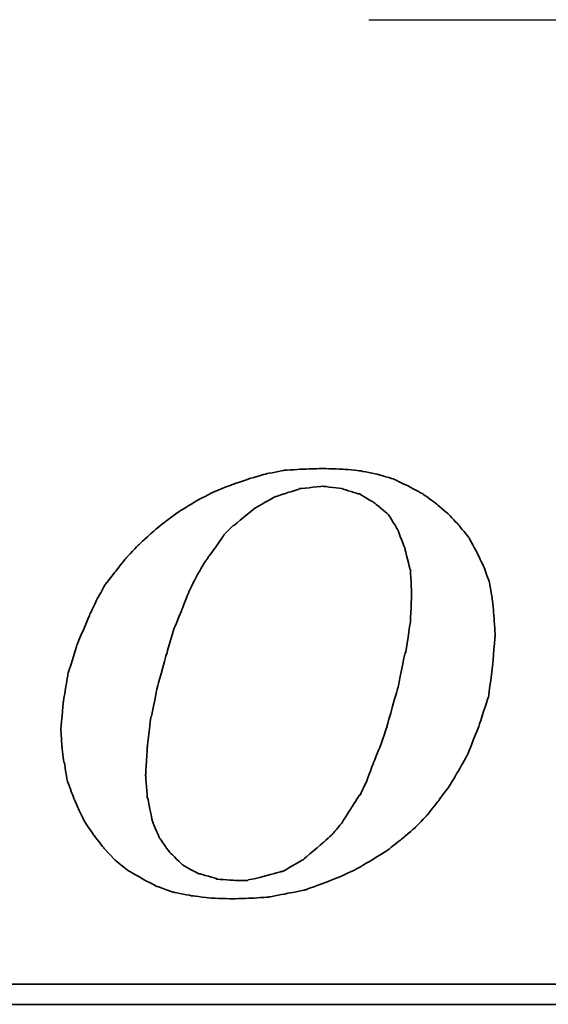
# Model space of a CAD drawing. Header units: millimetres. Extents: x 1805 to 4914, y -1594 to 860.
# Tile 37 of 256: x 2235 to 2241, y -1564 to -1553. Entities that reach past the tile are written whole.
import ezdxf

# ---------------------------------------------------------------- set-up
doc = ezdxf.new("R2010")
doc.units = ezdxf.units.MM
doc.layers.get('0').update_dxf_attribs({"linetype": 'CONTINUOUS'})
doc.layers.add('DIM', color=4, linetype='CONTINUOUS')
doc.layers.add('layer 1', color=7, linetype='CONTINUOUS')

# ---------------------------------------------------------------- blocks, each defined once
blk = doc.blocks.new('TBI MOTION logo(完整正式版)')
at = {"layer": 'layer 1', "color": 22, "lineweight": 35}
for points, knots in [([(-11.34375, -6.98375), (-11.34375, -6.98375), (-10.91375, -7.43875), (-10.91375, -7.43875), (-10.91375, -7.43875), (-10.91375, -7.43875), (-10.38625, -7.87125), (-10.38625, -7.87125), (-10.38625, -7.87125), (-10.38625, -7.87125), (-9.81125, -8.20375), (-9.81125, -8.20375), (-9.81125, -8.20375), (-9.81125, -8.20375), (-9.21125, -8.51875), (-9.21125, -8.51875), (-9.21125, -8.51875), (-9.21125, -8.51875), (-8.51625, -8.75875), (-8.51625, -8.75875), (-8.51625, -8.75875), (-8.51625, -8.75875), (-7.77125, -8.90375), (-7.77125, -8.90375), (-7.77125, -8.90375), (-7.77125, -8.90375), (-6.97875, -8.99875), (-6.97875, -8.99875), (-6.97875, -8.99875), (-6.97875, -8.99875), (-6.14125, -9.02375), (-6.14125, -9.02375), (-6.14125, -9.02375), (-6.14125, -9.02375), (-5.37125, -8.99875), (-5.37125, -8.99875), (-5.37125, -8.99875), (-5.37125, -8.99875), (-4.65375, -8.94875), (-4.65375, -8.94875), (-4.65375, -8.94875), (-4.65375, -8.94875), (-3.93375, -8.80625), (-3.93375, -8.80625), (-3.93375, -8.80625), (-3.93375, -8.80625), (-3.21375, -8.66375), (-3.21375, -8.66375), (-3.21375, -8.66375), (-3.21375, -8.66375), (-2.49375, -8.39875), (-2.49375, -8.39875), (-2.49375, -8.39875), (-2.49375, -8.39875), (-1.79875, -8.13375), (-1.79875, -8.13375), (-1.79875, -8.13375), (-1.79875, -8.13375), (-1.17375, -7.84375), (-1.17375, -7.84375), (-1.17375, -7.84375), (-1.17375, -7.84375), (-0.52375, -7.46375), (-0.52375, -7.46375), (-0.52375, -7.46375), (-0.52375, -7.46375), (0.10124, -7.07875), (0.10124, -7.07875), (0.10124, -7.07875), (0.10124, -7.07875), (0.67625, -6.62375), (0.67625, -6.62375), (0.67625, -6.62375), (0.67625, -6.62375), (1.24874, -6.14375), (1.24874, -6.14375), (1.24874, -6.14375), (1.24874, -6.14375), (1.72874, -5.64125), (1.72874, -5.64125), (1.72874, -5.64125), (1.72874, -5.64125), (2.18624, -5.06375), (2.18624, -5.06375), (2.18624, -5.06375), (2.18624, -5.06375), (2.61625, -4.48874), (2.61625, -4.48874), (2.61625, -4.48874), (2.61625, -4.48874), (3.00125, -3.83874), (3.00125, -3.83874), (3.00125, -3.83874), (3.00125, -3.83874), (3.36124, -3.21374), (3.36124, -3.21374), (3.36124, -3.21374), (3.36124, -3.21374), (3.84374, -1.99125), (3.84374, -1.99125), (3.84374, -1.99125), (3.84374, -1.99125), (4.22625, -0.81875), (4.22625, -0.81875), (4.22625, -0.81875), (4.22625, -0.81875), (4.39125, 0.45624), (4.39125, 0.45624), (4.39125, 0.45624), (4.39125, 0.45624), (4.48874, 1.70124), (4.48874, 1.70124), (4.48874, 1.70124), (4.48874, 1.70124), (4.43874, 2.44625), (4.43874, 2.44625), (4.43874, 2.44625), (4.43874, 2.44625), (4.36874, 3.14125), (4.36874, 3.14125), (4.36874, 3.14125), (4.36874, 3.14125), (4.25125, 3.81125), (4.25125, 3.81125), (4.25125, 3.81125), (4.25125, 3.81125), (4.03124, 4.41125), (4.03124, 4.41125), (4.03124, 4.41125), (4.03124, 4.41125), (3.74374, 5.01125), (3.74374, 5.01125), (3.74374, 5.01125), (3.74374, 5.01125), (3.43124, 5.58875), (3.43124, 5.58875), (3.43124, 5.58875), (3.43124, 5.58875), (3.02625, 6.09125), (3.02625, 6.09125), (3.02625, 6.09125), (3.02625, 6.09125), (2.59374, 6.54875), (2.59374, 6.54875), (2.59374, 6.54875), (2.59374, 6.54875), (2.09124, 6.98125), (2.09124, 6.98125), (2.09124, 6.98125), (2.09124, 6.98125), (1.56124, 7.36625), (1.56124, 7.36625), (1.56124, 7.36625), (1.56124, 7.36625), (0.98624, 7.67625), (0.98624, 7.67625), (0.98624, 7.67625), (0.98624, 7.67625), (0.38624, 7.96375), (0.38624, 7.96375), (0.38624, 7.96375), (0.38624, 7.96375), (-0.25875, 8.15625), (-0.25875, 8.15625), (-0.25875, 8.15625), (-0.25875, 8.15625), (-0.98125, 8.30125), (-0.98125, 8.30125), (-0.98125, 8.30125), (-0.98125, 8.30125), (-1.70124, 8.37125), (-1.70124, 8.37125), (-1.70124, 8.37125), (-1.70124, 8.37125), (-2.49375, 8.39624), (-2.49375, 8.39624), (-2.49375, 8.39624), (-2.49375, 8.39624), (-3.28625, 8.37125), (-3.28625, 8.37125), (-3.28625, 8.37125), (-3.28625, 8.37125), (-4.05125, 8.32125), (-4.05125, 8.32125), (-4.05125, 8.32125), (-4.05125, 8.32125), (-4.77375, 8.18125), (-4.77375, 8.18125), (-4.77375, 8.18125), (-4.77375, 8.18125), (-5.51625, 7.96375), (-5.51625, 7.96375), (-5.51625, 7.96375), (-5.51625, 7.96375), (-6.21125, 7.72625), (-6.21125, 7.72625), (-6.21125, 7.72625), (-6.21125, 7.72625), (-6.92875, 7.43625), (-6.92875, 7.43625), (-6.92875, 7.43625), (-6.92875, 7.43625), (-7.57875, 7.10125), (-7.57875, 7.10125), (-7.57875, 7.10125), (-7.57875, 7.10125), (-8.24875, 6.69125), (-8.24875, 6.69125), (-8.24875, 6.69125), (-8.24875, 6.69125), (-8.84875, 6.26125), (-8.84875, 6.26125), (-8.84875, 6.26125), (-8.84875, 6.26125), (-9.42625, 5.78125), (-9.42625, 5.78125), (-9.42625, 5.78125), (-9.42625, 5.78125), (-9.95375, 5.30125), (-9.95375, 5.30125), (-9.95375, 5.30125), (-9.95375, 5.30125), (-10.43375, 4.79624), (-10.43375, 4.79624), (-10.43375, 4.79624), (-10.43375, 4.79624), (-10.88875, 4.22125), (-10.88875, 4.22125), (-10.88875, 4.22125), (-10.88875, 4.22125), (-11.29875, 3.69375), (-11.29875, 3.69375), (-11.29875, 3.69375), (-11.29875, 3.69375), (-11.63375, 3.09125), (-11.63375, 3.09125), (-11.63375, 3.09125), (-11.63375, 3.09125), (-11.91875, 2.49625), (-11.91875, 2.49625), (-11.91875, 2.49625), (-11.91875, 2.49625), (-12.44875, 1.24625), (-12.44875, 1.24625), (-12.44875, 1.24625), (-12.44875, 1.24625), (-12.80875, 0.06874), (-12.80875, 0.06874), (-12.80875, 0.06874), (-12.80875, 0.06874), (-12.99875, -1.07875), (-12.99875, -1.07875), (-12.99875, -1.07875), (-12.99875, -1.07875), (-13.09375, -2.18375), (-13.09375, -2.18375), (-13.09375, -2.18375), (-13.09375, -2.18375), (-13.04875, -2.85375), (-13.04875, -2.85375), (-13.04875, -2.85375), (-13.04875, -2.85375), (-12.97375, -3.50375), (-12.97375, -3.50375), (-12.97375, -3.50375), (-12.97375, -3.50375), (-12.95375, -3.50375), (-12.95375, -3.50375), (-12.95375, -3.50375), (-12.95375, -3.50375), (-12.85375, -4.17375), (-12.85375, -4.17375), (-12.85375, -4.17375), (-12.85375, -4.17375), (-12.63875, -4.77624), (-12.63875, -4.77624), (-12.63875, -4.77624), (-12.63875, -4.77624), (-12.39875, -5.35125), (-12.39875, -5.35125), (-12.39875, -5.35125), (-12.39875, -5.35125), (-12.11375, -5.92875), (-12.11375, -5.92875), (-12.11375, -5.92875), (-12.11375, -5.92875), (-11.75375, -6.45375), (-11.75375, -6.45375), (-11.75375, -6.45375), (-11.75375, -6.45375), (-11.34375, -6.98375), (-11.34375, -6.98375)], [0, 0, 0, 0, 0.01369863, 0.01369863, 0.01369863, 0.01369864, 0.02739726, 0.02739726, 0.02739726, 0.02739727, 0.04109589, 0.04109589, 0.04109589, 0.0410959, 0.05479452, 0.05479452, 0.05479452, 0.05479453, 0.06849315, 0.06849315, 0.06849315, 0.06849316, 0.08219178, 0.08219178, 0.08219178, 0.08219179, 0.09589041, 0.09589041, 0.09589041, 0.09589042, 0.10958904, 0.10958904, 0.10958904, 0.10958905, 0.12328767, 0.12328767, 0.12328767, 0.12328768, 0.1369863, 0.1369863, 0.1369863, 0.13698631, 0.15068493, 0.15068493, 0.15068493, 0.15068494, 0.16438356, 0.16438356, 0.16438356, 0.16438357, 0.17808219, 0.17808219, 0.17808219, 0.1780822, 0.19178082, 0.19178082, 0.19178082, 0.19178083, 0.20547945, 0.20547945, 0.20547945, 0.20547946, 0.21917808, 0.21917808, 0.21917808, 0.21917809, 0.23287671, 0.23287671, 0.23287671, 0.23287672, 0.24657534, 0.24657534, 0.24657534, 0.24657535, 0.26027397, 0.26027397, 0.26027397, 0.26027398, 0.2739726, 0.2739726, 0.2739726, 0.27397261, 0.28767123, 0.28767123, 0.28767123, 0.28767124, 0.30136986, 0.30136986, 0.30136986, 0.30136987, 0.31506849, 0.31506849, 0.31506849, 0.3150685, 0.32876712, 0.32876712, 0.32876712, 0.32876713, 0.34246575, 0.34246575, 0.34246575, 0.34246576, 0.35616438, 0.35616438, 0.35616438, 0.35616439, 0.36986301, 0.36986301, 0.36986301, 0.36986302, 0.38356164, 0.38356164, 0.38356164, 0.38356165, 0.39726027, 0.39726027, 0.39726027, 0.39726028, 0.4109589, 0.4109589, 0.4109589, 0.41095891, 0.42465753, 0.42465753, 0.42465753, 0.42465754, 0.43835616, 0.43835616, 0.43835616, 0.43835617, 0.45205479, 0.45205479, 0.45205479, 0.4520548, 0.46575342, 0.46575342, 0.46575342, 0.46575343, 0.47945205, 0.47945205, 0.47945205, 0.47945206, 0.49315068, 0.49315068, 0.49315068, 0.49315069, 0.50684932, 0.50684932, 0.50684932, 0.50684933, 0.52054795, 0.52054795, 0.52054795, 0.52054796, 0.53424658, 0.53424658, 0.53424658, 0.53424659, 0.54794521, 0.54794521, 0.54794521, 0.54794522, 0.56164384, 0.56164384, 0.56164384, 0.56164385, 0.57534247, 0.57534247, 0.57534247, 0.57534248, 0.5890411, 0.5890411, 0.5890411, 0.58904111, 0.60273973, 0.60273973, 0.60273973, 0.60273974, 0.61643836, 0.61643836, 0.61643836, 0.61643837, 0.63013699, 0.63013699, 0.63013699, 0.630137, 0.64383562, 0.64383562, 0.64383562, 0.64383563, 0.65753425, 0.65753425, 0.65753425, 0.65753426, 0.67123288, 0.67123288, 0.67123288, 0.67123289, 0.68493151, 0.68493151, 0.68493151, 0.68493152, 0.69863014, 0.69863014, 0.69863014, 0.69863015, 0.71232877, 0.71232877, 0.71232877, 0.71232878, 0.7260274, 0.7260274, 0.7260274, 0.72602741, 0.73972603, 0.73972603, 0.73972603, 0.73972604, 0.75342466, 0.75342466, 0.75342466, 0.75342467, 0.76712329, 0.76712329, 0.76712329, 0.7671233, 0.78082192, 0.78082192, 0.78082192, 0.78082193, 0.79452055, 0.79452055, 0.79452055, 0.79452056, 0.80821918, 0.80821918, 0.80821918, 0.80821919, 0.82191781, 0.82191781, 0.82191781, 0.82191782, 0.83561644, 0.83561644, 0.83561644, 0.83561645, 0.84931507, 0.84931507, 0.84931507, 0.84931508, 0.8630137, 0.8630137, 0.8630137, 0.86301371, 0.87671233, 0.87671233, 0.87671233, 0.87671234, 0.89041096, 0.89041096, 0.89041096, 0.89041097, 0.90410959, 0.90410959, 0.90410959, 0.9041096, 0.91780822, 0.91780822, 0.91780822, 0.91780823, 0.93150685, 0.93150685, 0.93150685, 0.93150686, 0.94520548, 0.94520548, 0.94520548, 0.94520549, 0.95890411, 0.95890411, 0.95890411, 0.95890412, 0.97260274, 0.97260274, 0.97260274, 0.97260275, 0.98630137, 0.98630137, 0.98630137, 0.98630138, 1, 1, 1, 1]), ([(-8.77875, 1.03124), (-8.77875, 1.03124), (-8.51625, 1.89625), (-8.51625, 1.89625), (-8.51625, 1.89625), (-8.51625, 1.89625), (-8.20375, 2.66375), (-8.20375, 2.66375), (-8.20375, 2.66375), (-8.20375, 2.66375), (-7.91625, 3.38125), (-7.91625, 3.38125), (-7.91625, 3.38125), (-7.91625, 3.38125), (-7.91625, 3.40624), (-7.91625, 3.40624), (-7.91625, 3.40624), (-7.91625, 3.40624), (-7.57875, 4.07624), (-7.57875, 4.07624), (-7.57875, 4.07624), (-7.57875, 4.07624), (-7.24375, 4.65125), (-7.24375, 4.65125), (-7.24375, 4.65125), (-7.24375, 4.65125), (-7.21875, 4.65125), (-7.21875, 4.65125), (-7.21875, 4.65125), (-7.21875, 4.65125), (-7.21875, 4.67624), (-7.21875, 4.67624), (-7.21875, 4.67624), (-7.21875, 4.67624), (-6.83625, 5.20375), (-6.83625, 5.20375), (-6.83625, 5.20375), (-6.83625, 5.20375), (-6.49875, 5.68625), (-6.49875, 5.68625), (-6.49875, 5.68625), (-6.49875, 5.68625), (-6.49875, 5.70625), (-6.49875, 5.70625), (-6.49875, 5.70625), (-6.49875, 5.70625), (-6.11625, 6.09125), (-6.11625, 6.09125), (-6.11625, 6.09125), (-6.11625, 6.09125), (-6.09125, 6.09125), (-6.09125, 6.09125), (-6.09125, 6.09125), (-6.09125, 6.09125), (-5.27375, 6.76625), (-5.27375, 6.76625), (-5.27375, 6.76625), (-5.27375, 6.76625), (-5.24875, 6.76625), (-5.24875, 6.76625), (-5.24875, 6.76625), (-5.24875, 6.76625), (-5.24875, 6.78625), (-5.24875, 6.78625), (-5.24875, 6.78625), (-5.24875, 6.78625), (-4.38875, 7.26624), (-4.38875, 7.26624), (-4.38875, 7.26624), (-4.38875, 7.26624), (-4.36125, 7.26624), (-4.36125, 7.26624), (-4.36125, 7.26624), (-4.36125, 7.26624), (-3.93375, 7.41125), (-3.93375, 7.41125), (-3.93375, 7.41125), (-3.93375, 7.41125), (-3.47375, 7.55625), (-3.47375, 7.55625), (-3.47375, 7.55625), (-3.47375, 7.55625), (-3.45375, 7.55625), (-3.45375, 7.55625), (-3.45375, 7.55625), (-3.45375, 7.55625), (-3.42875, 7.58124), (-3.42875, 7.58124), (-3.42875, 7.58124), (-3.42875, 7.58124), (-2.97375, 7.62625), (-2.97375, 7.62625), (-2.97375, 7.62625), (-2.97375, 7.62625), (-2.49375, 7.67625), (-2.49375, 7.67625), (-2.49375, 7.67625), (-2.49375, 7.67625), (-2.46875, 7.67625), (-2.46875, 7.67625), (-2.46875, 7.67625), (-2.46875, 7.67625), (-1.70124, 7.58124), (-1.70124, 7.58124), (-1.70124, 7.58124), (-1.70124, 7.58124), (-1.67875, 7.55625), (-1.67875, 7.55625), (-1.67875, 7.55625), (-1.67875, 7.55625), (-1.65375, 7.55625), (-1.65375, 7.55625), (-1.65375, 7.55625), (-1.65375, 7.55625), (-1.03125, 7.36625), (-1.03125, 7.36625), (-1.03125, 7.36625), (-1.03125, 7.36625), (-1.00625, 7.36625), (-1.00625, 7.36625), (-1.00625, 7.36625), (-1.00625, 7.36625), (-0.43124, 7.02624), (-0.43124, 7.02624), (-0.43124, 7.02624), (-0.43124, 7.02624), (-0.40625, 7.00624), (-0.40625, 7.00624), (-0.40625, 7.00624), (-0.40625, 7.00624), (0.12124, 6.57124), (0.12124, 6.57124), (0.12124, 6.57124), (0.12124, 6.57124), (0.14624, 6.54875), (0.14624, 6.54875), (0.14624, 6.54875), (0.14624, 6.54875), (0.17124, 6.52375), (0.17124, 6.52375), (0.17124, 6.52375), (0.17124, 6.52375), (0.55625, 5.89875), (0.55625, 5.89875), (0.55625, 5.89875), (0.55625, 5.89875), (0.55625, 5.87625), (0.55625, 5.87625), (0.55625, 5.87625), (0.55625, 5.87625), (0.84124, 5.15625), (0.84124, 5.15625), (0.84124, 5.15625), (0.84124, 5.15625), (0.84124, 5.13125), (0.84124, 5.13125), (0.84124, 5.13125), (0.84124, 5.13125), (1.03624, 4.31875), (1.03624, 4.31875), (1.03624, 4.31875), (1.03624, 4.31875), (1.05624, 4.31875), (1.05624, 4.31875), (1.05624, 4.31875), (1.05624, 4.31875), (1.05624, 4.29125), (1.05624, 4.29125), (1.05624, 4.29125), (1.05624, 4.29125), (1.10625, 3.33125), (1.10625, 3.33125), (1.10625, 3.33125), (1.10625, 3.33125), (1.10625, 3.30875), (1.10625, 3.30875), (1.10625, 3.30875), (1.10625, 3.30875), (1.05624, 2.20624), (1.05624, 2.20624), (1.05624, 2.20624), (1.05624, 2.20624), (1.05624, 2.18124), (1.05624, 2.18124), (1.05624, 2.18124), (1.05624, 2.18124), (0.86624, 0.93624), (0.86624, 0.93624), (0.86624, 0.93624), (0.86624, 0.93624), (0.84124, 0.93624), (0.84124, 0.93624), (0.84124, 0.93624), (0.84124, 0.93624), (0.55625, -0.45874), (0.55625, -0.45874), (0.55625, -0.45874), (0.55625, -0.45874), (0.12124, -1.99125), (0.12124, -1.99125), (0.12124, -1.99125), (0.12124, -1.99125), (0.12124, -2.01874), (0.12124, -2.01874), (0.12124, -2.01874), (0.12124, -2.01874), (-0.13874, -2.78375), (-0.13874, -2.78375), (-0.13874, -2.78375), (-0.13874, -2.78375), (-0.43124, -3.50375), (-0.43124, -3.50375), (-0.43124, -3.50375), (-0.43124, -3.50375), (-0.69375, -4.19875), (-0.69375, -4.19875), (-0.69375, -4.19875), (-0.69375, -4.19875), (-0.69375, -4.22375), (-0.69375, -4.22375), (-0.69375, -4.22375), (-0.69375, -4.22375), (-0.98125, -4.82374), (-0.98125, -4.82374), (-0.98125, -4.82374), (-0.98125, -4.82374), (-1.00625, -4.82374), (-1.00625, -4.82374), (-1.00625, -4.82374), (-1.00625, -4.82374), (-1.33875, -5.35125), (-1.33875, -5.35125), (-1.33875, -5.35125), (-1.33875, -5.35125), (-1.67875, -5.87875), (-1.67875, -5.87875), (-1.67875, -5.87875), (-1.67875, -5.87875), (-1.67875, -5.90375), (-1.67875, -5.90375), (-1.67875, -5.90375), (-1.67875, -5.90375), (-2.05875, -6.35875), (-2.05875, -6.35875), (-2.05875, -6.35875), (-2.05875, -6.35875), (-2.08375, -6.38375), (-2.08375, -6.38375), (-2.08375, -6.38375), (-2.08375, -6.38375), (-2.46875, -6.74375), (-2.46875, -6.74375), (-2.46875, -6.74375), (-2.46875, -6.74375), (-3.25875, -7.41625), (-3.25875, -7.41625), (-3.25875, -7.41625), (-3.25875, -7.41625), (-3.28625, -7.43875), (-3.28625, -7.43875), (-3.28625, -7.43875), (-3.28625, -7.43875), (-4.12375, -7.91875), (-4.12375, -7.91875), (-4.12375, -7.91875), (-4.12375, -7.91875), (-4.14875, -7.91875), (-4.14875, -7.91875), (-4.14875, -7.91875), (-4.14875, -7.91875), (-4.17125, -7.91875), (-4.17125, -7.91875), (-4.17125, -7.91875), (-4.17125, -7.91875), (-5.03375, -8.15875), (-5.03375, -8.15875), (-5.03375, -8.15875), (-5.03375, -8.15875), (-5.51625, -8.25625), (-5.51625, -8.25625), (-5.51625, -8.25625), (-5.51625, -8.25625), (-5.54125, -8.27875), (-5.54125, -8.27875), (-5.54125, -8.27875), (-5.54125, -8.27875), (-5.56375, -8.27875), (-5.56375, -8.27875), (-5.56375, -8.27875), (-5.56375, -8.27875), (-5.99625, -8.27875), (-5.99625, -8.27875), (-5.99625, -8.27875), (-5.99625, -8.27875), (-6.76375, -8.23125), (-6.76375, -8.23125), (-6.76375, -8.23125), (-6.76375, -8.23125), (-6.78875, -8.23125), (-6.78875, -8.23125), (-6.78875, -8.23125), (-6.78875, -8.23125), (-6.78875, -8.20375), (-6.78875, -8.20375), (-6.78875, -8.20375), (-6.78875, -8.20375), (-7.45875, -8.01375), (-7.45875, -8.01375), (-7.45875, -8.01375), (-7.45875, -8.01375), (-7.48375, -8.01375), (-7.48375, -8.01375), (-7.48375, -8.01375), (-7.48375, -8.01375), (-7.50875, -8.01375), (-7.50875, -8.01375), (-7.50875, -8.01375), (-7.50875, -8.01375), (-8.13125, -7.67875), (-8.13125, -7.67875), (-8.13125, -7.67875), (-8.13125, -7.67875), (-8.15625, -7.65375), (-8.15625, -7.65375), (-8.15625, -7.65375), (-8.15625, -7.65375), (-8.65875, -7.17375), (-8.65875, -7.17375), (-8.65875, -7.17375), (-8.65875, -7.17375), (-8.68375, -7.14875), (-8.68375, -7.14875), (-8.68375, -7.14875), (-8.68375, -7.14875), (-9.08875, -6.57375), (-9.08875, -6.57375), (-9.08875, -6.57375), (-9.08875, -6.57375), (-9.11375, -6.54875), (-9.11375, -6.54875), (-9.11375, -6.54875), (-9.11375, -6.54875), (-9.11375, -6.52875), (-9.11375, -6.52875), (-9.11375, -6.52875), (-9.11375, -6.52875), (-9.40375, -5.85375), (-9.40375, -5.85375), (-9.40375, -5.85375), (-9.40375, -5.85375), (-9.40375, -5.82875), (-9.40375, -5.82875), (-9.40375, -5.82875), (-9.40375, -5.82875), (-9.56875, -4.96875), (-9.56875, -4.96875), (-9.56875, -4.96875), (-9.56875, -4.96875), (-9.59375, -4.94375), (-9.59375, -4.94375), (-9.59375, -4.94375), (-9.59375, -4.94375), (-9.66375, -4.03375), (-9.66375, -4.03375), (-9.66375, -4.03375), (-9.66375, -4.03375), (-9.66375, -4.00875), (-9.66375, -4.00875), (-9.66375, -4.00875), (-9.66375, -4.00875), (-9.59375, -2.85375), (-9.59375, -2.85375), (-9.59375, -2.85375), (-9.59375, -2.85375), (-9.45125, -1.65875), (-9.45125, -1.65875), (-9.45125, -1.65875), (-9.45125, -1.65875), (-9.42625, -1.63375), (-9.42625, -1.63375), (-9.42625, -1.63375), (-9.42625, -1.63375), (-9.16125, -0.33875), (-9.16125, -0.33875), (-9.16125, -0.33875), (-9.16125, -0.33875), (-8.77875, 1.00624), (-8.77875, 1.00624), (-8.77875, 1.00624), (-8.77875, 1.00624), (-8.77875, 1.03124), (-8.77875, 1.03124)], [0, 0, 0, 0, 0.01020408, 0.01020408, 0.01020408, 0.01020409, 0.02040816, 0.02040816, 0.02040816, 0.02040817, 0.03061224, 0.03061224, 0.03061224, 0.03061225, 0.04081633, 0.04081633, 0.04081633, 0.04081634, 0.05102041, 0.05102041, 0.05102041, 0.05102042, 0.06122449, 0.06122449, 0.06122449, 0.0612245, 0.07142857, 0.07142857, 0.07142857, 0.07142858, 0.08163265, 0.08163265, 0.08163265, 0.08163266, 0.09183673, 0.09183673, 0.09183673, 0.09183674, 0.10204082, 0.10204082, 0.10204082, 0.10204083, 0.1122449, 0.1122449, 0.1122449, 0.11224491, 0.12244898, 0.12244898, 0.12244898, 0.12244899, 0.13265306, 0.13265306, 0.13265306, 0.13265307, 0.14285714, 0.14285714, 0.14285714, 0.14285715, 0.15306122, 0.15306122, 0.15306122, 0.15306123, 0.16326531, 0.16326531, 0.16326531, 0.16326532, 0.17346939, 0.17346939, 0.17346939, 0.1734694, 0.18367347, 0.18367347, 0.18367347, 0.18367348, 0.19387755, 0.19387755, 0.19387755, 0.19387756, 0.20408163, 0.20408163, 0.20408163, 0.20408164, 0.21428571, 0.21428571, 0.21428571, 0.21428572, 0.2244898, 0.2244898, 0.2244898, 0.22448981, 0.23469388, 0.23469388, 0.23469388, 0.23469389, 0.24489796, 0.24489796, 0.24489796, 0.24489797, 0.25510204, 0.25510204, 0.25510204, 0.25510205, 0.26530612, 0.26530612, 0.26530612, 0.26530613, 0.2755102, 0.2755102, 0.2755102, 0.27551021, 0.28571429, 0.28571429, 0.28571429, 0.2857143, 0.29591837, 0.29591837, 0.29591837, 0.29591838, 0.30612245, 0.30612245, 0.30612245, 0.30612246, 0.31632653, 0.31632653, 0.31632653, 0.31632654, 0.32653061, 0.32653061, 0.32653061, 0.32653062, 0.33673469, 0.33673469, 0.33673469, 0.3367347, 0.34693878, 0.34693878, 0.34693878, 0.34693879, 0.35714286, 0.35714286, 0.35714286, 0.35714287, 0.36734694, 0.36734694, 0.36734694, 0.36734695, 0.37755102, 0.37755102, 0.37755102, 0.37755103, 0.3877551, 0.3877551, 0.3877551, 0.38775511, 0.39795918, 0.39795918, 0.39795918, 0.39795919, 0.40816327, 0.40816327, 0.40816327, 0.40816328, 0.41836735, 0.41836735, 0.41836735, 0.41836736, 0.42857143, 0.42857143, 0.42857143, 0.42857144, 0.43877551, 0.43877551, 0.43877551, 0.43877552, 0.44897959, 0.44897959, 0.44897959, 0.4489796, 0.45918367, 0.45918367, 0.45918367, 0.45918368, 0.46938776, 0.46938776, 0.46938776, 0.46938777, 0.47959184, 0.47959184, 0.47959184, 0.47959185, 0.48979592, 0.48979592, 0.48979592, 0.48979593, 0.5, 0.5, 0.5, 0.50000001, 0.51020408, 0.51020408, 0.51020408, 0.51020409, 0.52040816, 0.52040816, 0.52040816, 0.52040817, 0.53061224, 0.53061224, 0.53061224, 0.53061225, 0.54081633, 0.54081633, 0.54081633, 0.54081634, 0.55102041, 0.55102041, 0.55102041, 0.55102042, 0.56122449, 0.56122449, 0.56122449, 0.5612245, 0.57142857, 0.57142857, 0.57142857, 0.57142858, 0.58163265, 0.58163265, 0.58163265, 0.58163266, 0.59183673, 0.59183673, 0.59183673, 0.59183674, 0.60204082, 0.60204082, 0.60204082, 0.60204083, 0.6122449, 0.6122449, 0.6122449, 0.61224491, 0.62244898, 0.62244898, 0.62244898, 0.62244899, 0.63265306, 0.63265306, 0.63265306, 0.63265307, 0.64285714, 0.64285714, 0.64285714, 0.64285715, 0.65306122, 0.65306122, 0.65306122, 0.65306123, 0.66326531, 0.66326531, 0.66326531, 0.66326532, 0.67346939, 0.67346939, 0.67346939, 0.6734694, 0.68367347, 0.68367347, 0.68367347, 0.68367348, 0.69387755, 0.69387755, 0.69387755, 0.69387756, 0.70408163, 0.70408163, 0.70408163, 0.70408164, 0.71428571, 0.71428571, 0.71428571, 0.71428572, 0.7244898, 0.7244898, 0.7244898, 0.72448981, 0.73469388, 0.73469388, 0.73469388, 0.73469389, 0.74489796, 0.74489796, 0.74489796, 0.74489797, 0.75510204, 0.75510204, 0.75510204, 0.75510205, 0.76530612, 0.76530612, 0.76530612, 0.76530613, 0.7755102, 0.7755102, 0.7755102, 0.77551021, 0.78571429, 0.78571429, 0.78571429, 0.7857143, 0.79591837, 0.79591837, 0.79591837, 0.79591838, 0.80612245, 0.80612245, 0.80612245, 0.80612246, 0.81632653, 0.81632653, 0.81632653, 0.81632654, 0.82653061, 0.82653061, 0.82653061, 0.82653062, 0.83673469, 0.83673469, 0.83673469, 0.8367347, 0.84693878, 0.84693878, 0.84693878, 0.84693879, 0.85714286, 0.85714286, 0.85714286, 0.85714287, 0.86734694, 0.86734694, 0.86734694, 0.86734695, 0.87755102, 0.87755102, 0.87755102, 0.87755103, 0.8877551, 0.8877551, 0.8877551, 0.88775511, 0.89795918, 0.89795918, 0.89795918, 0.89795919, 0.90816327, 0.90816327, 0.90816327, 0.90816328, 0.91836735, 0.91836735, 0.91836735, 0.91836736, 0.92857143, 0.92857143, 0.92857143, 0.92857144, 0.93877551, 0.93877551, 0.93877551, 0.93877552, 0.94897959, 0.94897959, 0.94897959, 0.9489796, 0.95918367, 0.95918367, 0.95918367, 0.95918368, 0.96938776, 0.96938776, 0.96938776, 0.96938777, 0.97959184, 0.97959184, 0.97959184, 0.97959185, 0.98979592, 0.98979592, 0.98979592, 0.98979593, 1, 1, 1, 1]), ([(75.90875, -9.47875), (75.90875, -9.47875), (75.90875, -12.28625), (75.90875, -12.28625), (75.90875, -12.28625), (75.90875, -12.28625), (75.90875, -12.47875), (75.90875, -12.47875), (75.90875, -12.47875), (75.90875, -12.47875), (75.71625, -12.47875), (75.71625, -12.47875), (75.71625, -12.47875), (75.71625, -12.47875), (-88.32875, -12.47875), (-88.32875, -12.47875), (-88.32875, -12.47875), (-88.32875, -12.47875), (-88.32875, -13.29375), (-88.32875, -13.29375), (-88.32875, -13.29375), (-88.32875, -13.29375), (82.89125, -13.29375), (82.89125, -13.29375), (82.89125, -13.29375), (82.89125, -13.29375), (75.90875, -9.47875), (75.90875, -9.47875)], [0, 0, 0, 0, 0.14285714, 0.14285714, 0.14285714, 0.14285715, 0.28571429, 0.28571429, 0.28571429, 0.2857143, 0.42857143, 0.42857143, 0.42857143, 0.42857144, 0.57142857, 0.57142857, 0.57142857, 0.57142858, 0.71428571, 0.71428571, 0.71428571, 0.71428572, 0.85714286, 0.85714286, 0.85714286, 0.85714287, 1, 1, 1, 1])]:
    blk.add_open_spline(points, degree=3, knots=knots, dxfattribs=at)

msp = doc.modelspace()

# ---------------------------------------------------------------- linework, layer by layer
at = {"linetype": 'Continuous'}
msp.add_line((2239.131, -1553.243), (2287.631, -1553.243), dxfattribs=at)

# ---------------------------------------------------------------- block references
at = {"layer": 'DIM', "color": 7, "xscale": 0.2802190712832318, "yscale": 0.2802190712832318, "zscale": 0.2802190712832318}
msp.add_blockref('TBI MOTION logo(完整正式版)', (2239.308, -1560.686), dxfattribs=at)

doc.saveas('drawing.dxf')
